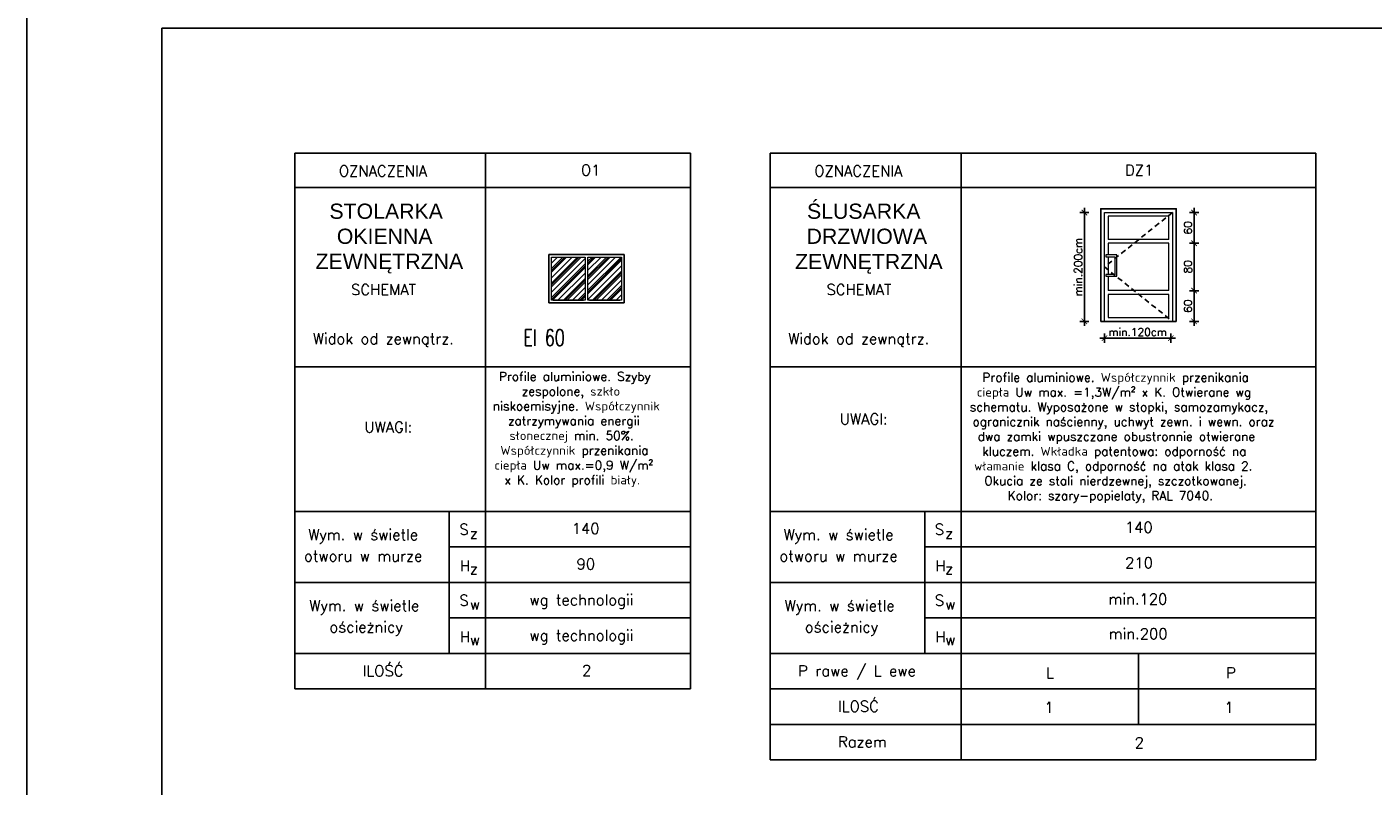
# Model space of a CAD drawing. Header units: millimetres. Extents: x 31969 to 285678, y -69766 to -1123.
# Tile 67 of 161: x 145465 to 147961, y -16869 to -15461. Entities that reach past the tile are written whole.
import ezdxf

# ---------------------------------------------------------------- set-up
doc = ezdxf.new("R2010")
doc.units = ezdxf.units.MM
doc.linetypes.add('KRESKOWA-SREDNIA', pattern=[0.2, 0.12, -0.08])
for name, color, linetype in [('a-elewacja 1', 1, 'Continuous'), ('a-izolacja 1', 3, 'Continuous'), ('a-opis 1', 3, 'Continuous'), ('a-opis 2', 1, 'Continuous'), ('a-opis 3', 15, 'Continuous'), ('a-przerywana 2', 3, 'Continuous'), ('a-ramka', 7, 'Continuous'), ('a-szraf 1', 250, 'Continuous'), ('a-wymiary', 11, 'Continuous')]:
    doc.layers.add(name, color=color, linetype=linetype)
doc.layers.add('a-elewacja 3', color=3, linetype='Continuous', lineweight=20)
doc.styles.add('ARIAL', font='arial.ttf')
doc.styles.add('MAREK', font='simplex.shx')
doc.styles.add('RS01507', font='romans.shx', dxfattribs={"width": 0.7, "height": 0.15})
doc.dimstyles.new('MAREK', dxfattribs={"dimscale": 0.85, "dimtxt": 17, "dimasz": 12, "dimexe": 10, "dimexo": 0.625, "dimgap": 5, "dimtad": 1, "dimdec": 1, "dimdsep": 46, "dimtxsty": 'MAREK', "dimblk1": 'ARCHTICK', "dimblk2": 'ARCHTICK', "dimsah": 1, "dimcen": 2.5, "dimdle": 10, "dimadec": 0, "dimazin": 0, "dimtfac": 1, "dimtdec": 1, "dimtmove": 1, "dimatfit": 3, "dimldrblk": 'ARCHTICK', "dimfxl": 0, "dimtolj": 1, "dimtzin": 0, "dimarcsym": 0})

# ---------------------------------------------------------------- blocks, each defined once
blk = doc.blocks.new('_ARCHTICK')
at = {"color": 0, "linetype": 'ByBlock', "const_width": 0.15}
blk.add_lwpolyline([(-0.5, -0.5), (0.5, 0.5)], dxfattribs=at)
blk = doc.blocks.new('*D1178')
at = {"layer": 'a-wymiary', "color": 0, "lineweight": -2}
for p, q in [((147629.2, -15796.6), (147629.2, -15870.6)), ((147620.7, -15805.1), (147637.7, -15805.1)), ((147620.7, -15862.1), (147637.7, -15862.1))]:
    blk.add_line(p, q, dxfattribs=at)
at = {"layer": 'DEFPOINTS', "color": 0}
for p in [(147589.1, -15805.1), (147582.1, -15862.1), (147629.2, -15862.1)]:
    blk.add_point(p, dxfattribs=at)
at = {"layer": 'a-wymiary', "color": 0, "lineweight": -2, "xscale": 10.2, "yscale": 10.2, "zscale": 10.2}
for p, rotation in [((147629.2, -15805.1), 90), ((147629.2, -15862.1), 270)]:
    blk.add_blockref('_ARCHTICK', p, dxfattribs=dict(at, rotation=rotation))
at = {"layer": 'a-wymiary', "color": 0, "insert": (147617.7, -15833.6), "char_height": 14.45, "attachment_point": 5, "rotation": 90, "style": 'MAREK'}
blk.add_mtext('\\A1;60', dxfattribs=at)
blk = doc.blocks.new('*D1179')
at = {"layer": 'a-wymiary', "color": 0, "lineweight": -2}
for p, q in [((147620.7, -15862.1), (147637.7, -15862.1)), ((147629.2, -15853.6), (147629.2, -15958.6)), ((147620.7, -15950.1), (147637.7, -15950.1))]:
    blk.add_line(p, q, dxfattribs=at)
at = {"layer": 'DEFPOINTS', "color": 0}
for p in [(147582.1, -15862.1), (147582.1, -15950.1), (147629.2, -15950.1)]:
    blk.add_point(p, dxfattribs=at)
at = {"layer": 'a-wymiary', "color": 0, "lineweight": -2, "xscale": 10.2, "yscale": 10.2, "zscale": 10.2}
for p, rotation in [((147629.2, -15862.1), 90), ((147629.2, -15950.1), 270)]:
    blk.add_blockref('_ARCHTICK', p, dxfattribs=dict(at, rotation=rotation))
at = {"layer": 'a-wymiary', "color": 0, "insert": (147617.7, -15906.1), "char_height": 14.45, "attachment_point": 5, "rotation": 90, "style": 'MAREK'}
blk.add_mtext('\\A1;80', dxfattribs=at)
blk = doc.blocks.new('*D1180')
at = {"layer": 'a-wymiary', "color": 0, "lineweight": -2}
for p, q in [((147629.2, -15941.6), (147629.2, -16015.6)), ((147620.7, -15950.1), (147637.7, -15950.1)), ((147620.7, -16007.1), (147637.7, -16007.1))]:
    blk.add_line(p, q, dxfattribs=at)
at = {"layer": 'DEFPOINTS', "color": 0}
for p in [(147582.1, -15950.1), (147582.1, -16007.1), (147629.2, -16007.1)]:
    blk.add_point(p, dxfattribs=at)
at = {"layer": 'a-wymiary', "color": 0, "lineweight": -2, "xscale": 10.2, "yscale": 10.2, "zscale": 10.2}
for p, rotation in [((147629.2, -15950.1), 90), ((147629.2, -16007.1), 270)]:
    blk.add_blockref('_ARCHTICK', p, dxfattribs=dict(at, rotation=rotation))
at = {"layer": 'a-wymiary', "color": 0, "insert": (147617.7, -15978.6), "char_height": 14.45, "width": 22.918, "attachment_point": 5, "rotation": 90, "style": 'MAREK'}
blk.add_mtext('\\A1;60', dxfattribs=at)
blk = doc.blocks.new('*D1181')
at = {"layer": 'a-wymiary', "color": 0, "lineweight": -2}
for p, q in [((147425.7, -15796.6), (147425.7, -16015.5)), ((147434.2, -15805.1), (147417.2, -15805.1)), ((147434.2, -16007), (147417.2, -16007))]:
    blk.add_line(p, q, dxfattribs=at)
at = {"layer": 'DEFPOINTS', "color": 0}
for p in [(147478.5, -15805.1), (147425.7, -16007), (147477.6, -16007)]:
    blk.add_point(p, dxfattribs=at)
at = {"layer": 'a-wymiary', "color": 0, "lineweight": -2, "xscale": 10.2, "yscale": 10.2, "zscale": 10.2}
for p, rotation in [((147425.7, -15805.1), 90), ((147425.7, -16007), 270)]:
    blk.add_blockref('_ARCHTICK', p, dxfattribs=dict(at, rotation=rotation))
at = {"layer": 'a-wymiary', "color": 0, "insert": (147414.2, -15906), "char_height": 14.45, "attachment_point": 5, "rotation": 90, "style": 'MAREK'}
blk.add_mtext('\\A1;min.200cm', dxfattribs=at)
blk = doc.blocks.new('*D1182')
at = {"layer": 'a-wymiary', "color": 0, "lineweight": -2}
for p, q in [((147594.6, -16038.1), (147454.6, -16038.1)), ((147463.1, -16029.6), (147463.1, -16046.6)), ((147586.1, -16029.6), (147586.1, -16046.6))]:
    blk.add_line(p, q, dxfattribs=at)
at = {"layer": 'DEFPOINTS', "color": 0}
for p in [(147463.1, -16007.1), (147586.1, -16007.1), (147463.1, -16038.1)]:
    blk.add_point(p, dxfattribs=at)
at = {"layer": 'a-wymiary', "color": 0, "lineweight": -2, "xscale": 10.2, "yscale": 10.2, "zscale": 10.2, "rotation": 180}
blk.add_blockref('_ARCHTICK', (147463.1, -16038.1), dxfattribs=at)
at = {"layer": 'a-wymiary', "color": 0, "lineweight": -2, "xscale": 10.2, "yscale": 10.2, "zscale": 10.2}
blk.add_blockref('_ARCHTICK', (147586.1, -16038.1), dxfattribs=at)
at = {"layer": 'a-wymiary', "color": 0, "insert": (147524.6, -16026.7), "char_height": 14.45, "attachment_point": 5, "style": 'MAREK'}
blk.add_mtext('\\A1;min.120cm', dxfattribs=at)

msp = doc.modelspace()

# ---------------------------------------------------------------- hatches: boundary and pattern name
at = {"layer": 'a-szraf 1', "ltscale": 10}
h = msp.add_hatch(dxfattribs=at)
h.set_pattern_fill('PLASTI', color=256, scale=3, angle=45)
h.set_pattern_definition([(45, (0, 72.495), (-13.4703842, 13.4703842), []), (45, (-1.684, 74.179), (-13.4703842, 13.4703842), []), (45, (-3.368, 75.862), (-13.4703842, 13.4703842), []), (45, (-8.419, 80.914), (-13.4703842, 13.4703842), [])])
h.paths.add_polyline_path([(146567.53, -15887.73), (146505.03, -15887.73), (146505.03, -15967.73), (146567.53, -15967.73)])
h.paths.add_polyline_path([(146437.53, -15967.73), (146500.03, -15967.73), (146500.03, -15887.73), (146437.53, -15887.73)])

# ---------------------------------------------------------------- linework, layer by layer
at = {"layer": 'a-elewacja 1'}
for p, q in [((147596.09, -15798.07), (147596.09, -15798.07)), ((147596.09, -16007.07), (147456.09, -16007.07))]:
    msp.add_line(p, q, dxfattribs=at)
at = {"layer": 'a-elewacja 1', "ltscale": 100}
for p, q in [((146572.53, -15882.73), (146432.53, -15882.73)), ((146432.53, -15882.73), (146432.53, -15972.73)), ((146572.53, -15882.73), (146572.53, -15972.73)), ((146572.53, -15972.73), (146432.53, -15972.73))]:
    msp.add_line(p, q, dxfattribs=at)
at = {"layer": 'a-elewacja 1'}
msp.add_lwpolyline([(147456.09, -16007.07), (147456.09, -15798.07), (147596.09, -15798.07), (147596.09, -16007.07)], dxfattribs=at)
at = {"layer": 'a-elewacja 3'}
for p, q in [((147463.09, -16007.07), (147463.09, -15805.07)), ((147463.09, -15805.07), (147589.09, -15805.07)), ((147589.09, -15805.07), (147589.09, -16007.07)), ((147582.09, -15855.07), (147470.09, -15855.07)), ((147582.09, -15862.07), (147470.09, -15862.07)), ((147582.09, -15950.07), (147470.09, -15950.07)), ((147582.09, -15957.07), (147470.09, -15957.07))]:
    msp.add_line(p, q, dxfattribs=at)
for points in [[(147582.09, -15855.07), (147582.09, -15812.07), (147470.09, -15812.07), (147470.09, -15855.07)], [(147470.09, -15862.07), (147470.09, -15883.72)], [(147582.09, -15950.07), (147582.09, -15862.07)], [(146500.03, -15887.73), (146500.03, -15967.73), (146437.53, -15967.73), (146437.53, -15887.73), (146500.03, -15887.73)], [(146505.03, -15887.73), (146567.53, -15887.73), (146567.53, -15967.73), (146505.03, -15967.73), (146505.03, -15887.73)], [(147485.68, -15883.72), (147465.59, -15883.72), (147465.59, -15887.32), (147482.08, -15887.32), (147482.08, -15919.81), (147465.59, -15919.81), (147465.59, -15923.41), (147485.68, -15923.41), (147485.68, -15919.81), (147485.68, -15883.72)], [(147470.09, -15887.32), (147470.09, -15919.81)], [(147470.09, -15923.41), (147470.09, -15950.07)], [(147470.09, -15957.07), (147470.09, -16000.07), (147582.09, -16000.07), (147582.09, -15957.07)]]:
    msp.add_lwpolyline(points, dxfattribs=at)
at = {"layer": 'a-izolacja 1'}
for p, q in [((146440.53, -15967.73), (146497.03, -15967.73)), ((146564.53, -15967.73), (146508.03, -15967.73))]:
    msp.add_line(p, q, dxfattribs=at)
at = {"layer": 'a-opis 2', "ltscale": 40}
for p, q in [((145961.59, -15694.97), (145961.59, -16688.92)), ((145961.59, -15694.97), (146695.18, -15694.97)), ((146315.51, -15694.97), (146315.51, -16688.92)), ((146695.18, -15694.97), (146695.18, -16688.92)), ((146843.08, -15694.97), (147855.18, -15694.97)), ((146843.08, -15694.97), (146843.08, -16820.58)), ((147197, -15694.97), (147197, -16820.58)), ((147855.18, -15694.97), (147855.18, -16820.58)), ((145961.59, -15758.97), (146695.18, -15758.97)), ((146843.08, -15758.97), (147855.18, -15758.97)), ((145961.59, -16091.47), (146695.18, -16091.47)), ((146843.08, -16091.47), (147855.18, -16091.47)), ((145961.59, -16359.78), (146695.18, -16359.78)), ((146843.08, -16359.78), (147855.18, -16359.78)), ((145961.59, -16623.09), (146695.18, -16623.09)), ((145961.59, -16623.09), (146695.18, -16623.09)), ((146843.08, -16623.09), (147855.18, -16623.09)), ((146843.08, -16623.09), (147855.18, -16623.09)), ((147526.09, -16623.09), (147526.09, -16754.75)), ((145961.59, -16688.92), (146695.18, -16688.92)), ((146843.08, -16688.92), (147855.18, -16688.92)), ((146843.08, -16688.92), (147855.18, -16688.92)), ((146843.08, -16754.75), (147855.18, -16754.75)), ((146843.08, -16754.75), (147855.18, -16754.75)), ((146843.08, -16754.75), (147855.18, -16754.75)), ((146843.08, -16820.58), (147855.18, -16820.58))]:
    msp.add_line(p, q, dxfattribs=at)
at = {"layer": 'a-opis 2', "ltscale": 2}
for p, q in [((146248.15, -16359.78), (146248.15, -16623.09)), ((147129.64, -16359.78), (147129.64, -16623.09)), ((146248.15, -16425.61), (146695.18, -16425.61)), ((147129.64, -16425.61), (147855.18, -16425.61)), ((145961.59, -16491.44), (146695.18, -16491.44)), ((146843.08, -16491.44), (147855.18, -16491.44)), ((146248.15, -16557.26), (146695.18, -16557.26)), ((147129.64, -16557.26), (147855.18, -16557.26))]:
    msp.add_line(p, q, dxfattribs=at)
at = {"layer": 'a-przerywana 2', "linetype": 'KRESKOWA-SREDNIA', "ltscale": 80}
for p, q in [((147589.09, -15805.07), (147463.09, -15906.07)), ((147463.09, -15906.07), (147589.09, -16007.07))]:
    msp.add_line(p, q, dxfattribs=at)
at = {"layer": 'a-ramka', "ltscale": 0.5}
for points in [[(149665.01, -18363.32), (145465.01, -18363.32), (145465.01, -15393.32), (149665.01, -15393.32)], [(145715.01, -15463.32), (149595.01, -15463.32), (149595.01, -18293.32), (145715.01, -18293.32)]]:
    msp.add_lwpolyline(points, close=True, dxfattribs=at)

# ---------------------------------------------------------------- texts
at = {"layer": 'a-opis 1', "ltscale": 2, "style": 'MAREK'}
for p in [(145995.06, -16049.18), (146876.55, -16049.18)]:
    msp.add_text('Widok od zewnątrz.', height=20.0724, dxfattribs=at).set_placement(p)
at = {"layer": 'a-opis 1', "ltscale": 2, "char_height": 16.4466, "attachment_point": 1, "style": 'MAREK'}
for s, width, insert in [('{\\W6.0562;  }\\P{\\W1.53343; }Profile aluminiowe. Szyby \\P{\\W5.29659; }zespolone, szkło \\P{\\W0.428175; }niskoemisyjne. Współczynnik \\P{\\W3.03343; }zatrzymywania energii \\P{\\W3.27028; }słonecznej min. 50%. \\P{\\W1.77028; }Współczynnik przenikania \\P{\\W0.796596; }ciepła Uw max.=0,9 W/m² \\P{\\W2.45449; }x K. Kolor profili biały.', 360.4716, (146322.89, -16073.67)), ('{\\W7.105;   }\\P{\\W2.63071; }Profile aluminiowe. Współczynnik przenikania \\P{\\W1.70966; }ciepła Uw max. =1,3W/m² x K. Otwierane wg \\P{\\W0.446503; }schematu. Wyposażone w stopki, samozamykacz, \\P ogranicznik naścienny, uchwyt zewn. i wewn. oraz \\P{\\W1.84124; }dwa zamki wpuszczane obustronnie otwierane \\P{\\W2.60439; }kluczem. Wkładka patentowa: odporność na \\P{\\W1.26229; }włamanie klasa C, odporność na atak klasa 2. \\P{\\W2.92018; }Okucia ze stali nierdzewnej, szczotkowanej.\\P{\\W6.7886; }Kolor: szary-popielaty, RAL 7040.', 634.3444, (147207.09, -16075.31))]:
    msp.add_mtext_dynamic_manual_height_columns(s, width=width, gutter_width=12.5, heights=[0], dxfattribs=dict(at, insert=insert))
at = {"layer": 'a-opis 2', "ltscale": 2}
for s, height, style, p in [('OZNACZENIA', 20.072, 'MAREK', (146043.44, -15737.98)), ('O1', 20.072, 'MAREK', (146492.35, -15736.5)), ('OZNACZENIA', 20.072, 'MAREK', (146924.93, -15737.98)), ('DZ1', 20.072, 'MAREK', (147500.92, -15736.5)), ('STOLARKA', 28.224, 'ARIAL', (146025.96, -15816.79)), ('ŚLUSARKA', 28.224, 'ARIAL', (146911.5, -15816.79)), ('OKIENNA', 28.224, 'ARIAL', (146039.62, -15863.26)), ('DRZWIOWA', 28.224, 'ARIAL', (146910.62, -15863.26)), ('ZEWNĘTRZNA', 28.224, 'ARIAL', (146000.16, -15909.65)), ('ZEWNĘTRZNA', 28.224, 'ARIAL', (146889.31, -15910.19)), ('SCHEMAT ', 20.072, 'MAREK', (146066.08, -15958.08)), ('SCHEMAT ', 20.072, 'MAREK', (146947.57, -15958.08)), ('UWAGI:', 20.072, 'MAREK', (146090.78, -16213.23)), ('UWAGI:', 20.072, 'MAREK', (146972.26, -16198.23)), ('Wym. w świetle', 20.0724, 'MAREK', (145986.52, -16412.87)), ('S', 20.07, 'MAREK', (146266.92, -16402.96)), ('z', 20.07, 'MAREK', (146286.27, -16410.09)), ('140', 20.072, 'MAREK', (146475.1, -16401.31)), ('Wym. w świetle', 20.0724, 'MAREK', (146868.01, -16412.87)), ('S', 20.07, 'MAREK', (147148.4, -16402.96)), ('z', 20.07, 'MAREK', (147167.76, -16410.09)), ('140', 20.072, 'MAREK', (147500.89, -16399.11)), ('otworu w murze', 20.0724, 'MAREK', (145978.81, -16452.36)), ('90', 20.072, 'MAREK', (146484.17, -16467.14)), ('otworu w murze', 20.0724, 'MAREK', (146860.29, -16452.36)), ('210', 20.072, 'MAREK', (147501.25, -16464.93)), ('H', 20.07, 'MAREK', (146267.88, -16470.7)), ('z', 20.07, 'MAREK', (146286.27, -16475.91)), ('H', 20.07, 'MAREK', (147149.37, -16470.7)), ('z', 20.07, 'MAREK', (147167.76, -16475.91)), ('Wym. w świetle', 20.0724, 'MAREK', (145988.58, -16544.53)), ('S', 20.07, 'MAREK', (146266.92, -16534.62)), ('wg technologii', 20.0724, 'MAREK', (146396.73, -16533.72)), ('Wym. w świetle', 20.0724, 'MAREK', (146870.07, -16544.53)), ('S', 20.07, 'MAREK', (147148.4, -16534.62)), ('min.120', 20.072, 'MAREK', (147470.38, -16532.23)), ('w', 20.07, 'MAREK', (146286.27, -16541.74)), ('w', 20.07, 'MAREK', (147167.76, -16541.74)), ('ościeżnicy', 20.072, 'MAREK', (146025.95, -16584.02)), ('ościeżnicy', 20.072, 'MAREK', (146907.44, -16584.02)), ('H', 20.07, 'MAREK', (146267.88, -16602.36)), ('w', 20.07, 'MAREK', (146286.27, -16607.57)), ('wg technologii', 20.0724, 'MAREK', (146396.73, -16599.55)), ('H', 20.07, 'MAREK', (147149.37, -16602.36)), ('w', 20.07, 'MAREK', (147167.76, -16607.57)), ('min.200', 20.072, 'MAREK', (147470.83, -16596.61)), ('ILOŚĆ', 20.072, 'MAREK', (146087.51, -16665.44)), ('2', 20.07, 'MAREK', (146494.27, -16664.63)), ('P rawe / L ewe', 20.0724, 'MAREK', (146894.91, -16665.44)), ('L', 20.07, 'MAREK', (147354.57, -16669.11)), ('P', 20.07, 'MAREK', (147688.58, -16669.11)), ('ILOSĆ', 20.072, 'MAREK', (146968.99, -16731.27)), ('Razem', 20.072, 'MAREK', (146968.99, -16797.1))]:
    msp.add_text(s, height=height, dxfattribs=dict(at, style=style)).set_placement(p)
at = {"layer": 'a-opis 2', "ltscale": 40, "style": 'MAREK'}
for s, p in [('1', (147351.6, -16733.23)), ('1', (147685.61, -16733.23)), ('2', (147518.98, -16799.06))]:
    msp.add_text(s, height=20.07, dxfattribs=at).set_placement(p)
at = {"layer": 'a-opis 3', "ltscale": 40, "insert": (146214.01, -16021.89), "char_height": 30.5963, "width": 583.9582, "attachment_point": 1, "style": 'RS01507'}
msp.add_mtext('{\\W8.19296; }EI 60', dxfattribs=at)

# ---------------------------------------------------------------- dimensions: what is measured, and where the dimension line sits
at = {"layer": 'a-wymiary'}
for base, p1, p2, text, picture, middle in [((147425.65, -16007.03), (147478.48, -15805.07), (147477.59, -16007.03), 'min.200cm', '*D1181', (147414.18, -15906.05)), ((147629.16, -15862.07), (147589.09, -15805.07), (147582.09, -15862.07), '60', '*D1178', (147617.68, -15833.57)), ((147629.16, -15950.07), (147582.09, -15862.07), (147582.09, -15950.07), '80', '*D1179', (147617.68, -15906.07)), ((147629.16, -16007.07), (147582.09, -15950.07), (147582.09, -16007.07), '60', '*D1180', (147617.68, -15978.57))]:
    dim = msp.add_linear_dim(base=base, p1=p1, p2=p2, angle=90, text=text, dimstyle='MAREK', dxfattribs=at)
    dim.commit()
    dim.dimension.update_dxf_attribs({"geometry": picture, "text_midpoint": middle})
dim = msp.add_linear_dim(base=(147463.09, -16038.14), p1=(147586.09, -16007.07), p2=(147463.09, -16007.07), angle=180, text='min.120cm', dimstyle='MAREK', dxfattribs=at)
dim.commit()
dim.dimension.update_dxf_attribs({"geometry": '*D1182', "text_midpoint": (147524.59, -16038.14), "dimtype": 160})

doc.saveas('drawing.dxf')
